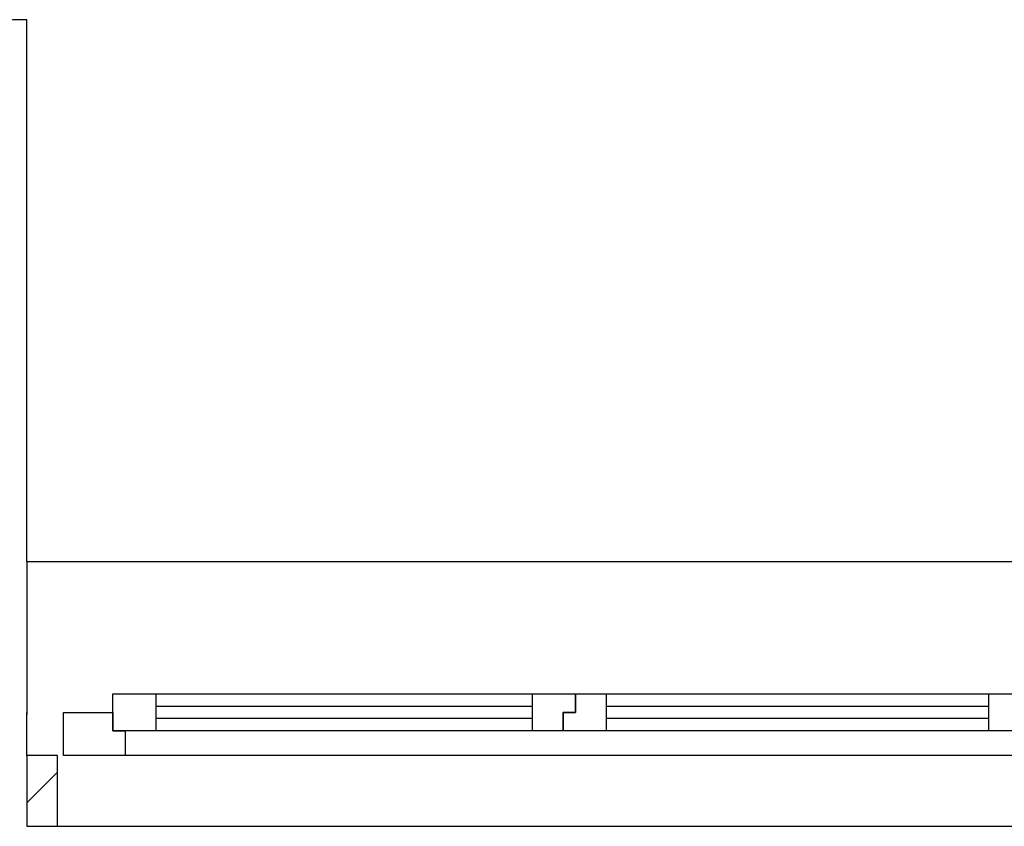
# Model space of a CAD drawing. Extents: x -73 to 359, y -4 to 85.
# Tile 41 of 149: x -17.35 to -15.75, y 32.63 to 33.95. Entities that reach past the tile are written whole.
import ezdxf

# ---------------------------------------------------------------- set-up
doc = ezdxf.new("R2010")
doc.units = 0
doc.header["$MEASUREMENT"] = 0
doc.linetypes.add('Wipeout_Contour', pattern=[1, 0, -1])
for name, color, linetype in [('0._EG_7_0', 7, 'Continuous'), ('0._EG_7_R_NT_TREPPE', 7, 'Continuous'), ('0._EG_7_R_TR_AUSSENWAND', 7, 'Continuous')]:
    doc.layers.add(name, color=color, linetype=linetype)

msp = doc.modelspace()

# ---------------------------------------------------------------- hatches: boundary and pattern name
at = {"layer": '0._EG_7_R_TR_AUSSENWAND', "linetype": 'Continuous', "ltscale": 1000}
h = msp.add_hatch(dxfattribs=at)
h.set_pattern_fill('MW_Kalksandstein_0007', color=256, style=0, pattern_type=2)
h.set_pattern_definition([(45, (0, 0), (-0.04596194, 0.04596194), [])])
h.paths.add_polyline_path([(-17.3337, 32.75), (-17.3337, 32.635), (-17.2837, 32.635), (-17.2837, 32.75)], flags=0)

# ---------------------------------------------------------------- linework, layer by layer
at = {"layer": '0._EG_7_0', "linetype": 'Continuous', "ltscale": 1000}
for p, q in [((-17.2837, 32.75), (-17.3337, 32.75)), ((-17.3337, 32.75), (-17.3337, 32.635)), ((-17.2837, 32.635), (-17.2837, 32.75))]:
    msp.add_line(p, q, dxfattribs=at)
at = {"layer": '0._EG_7_R_NT_TREPPE', "linetype": 'Continuous', "ltscale": 1000}
msp.add_line((-17.3337, 33.065), (-17.3337, 32.8168), dxfattribs=at)
at = {"layer": '0._EG_7_R_TR_AUSSENWAND', "linetype": 'Continuous', "ltscale": 1000}
for p, q in [((-17.3337, 33.065), (-17.3337, 33.945)), ((-17.3337, 33.065), (-14.8287, 33.065)), ((-17.3337, 32.765), (-17.3337, 32.82)), ((-17.3337, 32.75), (-17.3337, 32.765)), ((-17.2837, 32.75), (-17.3337, 32.75)), ((-17.3337, 32.635), (-17.2837, 32.635)), ((-17.2837, 32.635), (-14.8787, 32.635))]:
    msp.add_line(p, q, dxfattribs=at)
msp.add_arc((-17.3337, 33.065), 0.88, 90, 180, dxfattribs=at)

# ---------------------------------------------------------------- wipeouts: each hides what was drawn before it
at = {"color": 254, "linetype": 'Wipeout_Contour', "lineweight": 0, "ltscale": 147.594137}
msp.add_wipeout([(-17.1237, 32.83), (-17.1237, 32.85), (-16.512, 32.85), (-16.512, 32.83)], dxfattribs=at).dxf.layer = '0._EG_7_R_TR_AUSSENWAND'
at = {"color": 254, "linetype": 'Wipeout_Contour', "lineweight": 0, "ltscale": 146.274889}
msp.add_wipeout([(-16.392, 32.83), (-16.392, 32.85), (-15.7704, 32.85), (-15.7704, 32.83)], dxfattribs=at).dxf.layer = '0._EG_7_R_TR_AUSSENWAND'
at = {"color": 254, "linetype": 'Wipeout_Contour', "lineweight": 0, "ltscale": 146.054792}
msp.add_wipeout([(-17.1737, 32.75), (-17.1737, 32.79), (-14.9887, 32.79), (-14.9887, 32.75)], dxfattribs=at).dxf.layer = '0._EG_7_R_TR_AUSSENWAND'

# ---------------------------------------------------------------- next in the draw order: wipeouts: each hides what was drawn before it
at = {"color": 254, "linetype": 'Wipeout_Contour', "lineweight": 0, "ltscale": 222.603704}
msp.add_wipeout([(-17.2737, 32.82), (-17.1937, 32.82), (-17.1937, 32.79), (-17.1737, 32.79), (-17.1737, 32.75), (-17.2737, 32.75)], dxfattribs=at).dxf.layer = '0._EG_7_R_TR_AUSSENWAND'
at = {"color": 254, "linetype": 'Wipeout_Contour', "lineweight": 0, "ltscale": 147.451747}
msp.add_wipeout([(-17.1237, 32.79), (-17.1237, 32.81), (-16.512, 32.81), (-16.512, 32.79)], dxfattribs=at).dxf.layer = '0._EG_7_R_TR_AUSSENWAND'
at = {"color": 254, "linetype": 'Wipeout_Contour', "lineweight": 0, "ltscale": 146.131214}
msp.add_wipeout([(-16.392, 32.79), (-16.392, 32.81), (-15.7704, 32.81), (-15.7704, 32.79)], dxfattribs=at).dxf.layer = '0._EG_7_R_TR_AUSSENWAND'

# ---------------------------------------------------------------- next in the draw order: linework, layer by layer
at = {"layer": '0._EG_7_R_TR_AUSSENWAND', "linetype": 'Continuous', "ltscale": 1000}
for p, q in [((-17.2737, 32.75), (-17.2737, 32.82)), ((-17.1737, 32.75), (-17.2737, 32.75)), ((-14.9887, 32.75), (-17.1737, 32.75))]:
    msp.add_line(p, q, dxfattribs=at)

# ---------------------------------------------------------------- next in the draw order: wipeouts: each hides what was drawn before it
at = {"color": 254, "linetype": 'Wipeout_Contour', "lineweight": 0, "ltscale": 148.151133}
msp.add_wipeout([(-17.1937, 32.79), (-17.1937, 32.85), (-17.1237, 32.85), (-17.1237, 32.79)], dxfattribs=at).dxf.layer = '0._EG_7_R_TR_AUSSENWAND'
at = {"color": 254, "linetype": 'Wipeout_Contour', "lineweight": 0, "ltscale": 220.533741}
msp.add_wipeout([(-16.462, 32.79), (-16.512, 32.79), (-16.512, 32.85), (-16.442, 32.85), (-16.442, 32.82), (-16.462, 32.82)], dxfattribs=at).dxf.layer = '0._EG_7_R_TR_AUSSENWAND'
at = {"color": 254, "linetype": 'Wipeout_Contour', "lineweight": 0, "ltscale": 218.570079}
msp.add_wipeout([(-15.7204, 32.82), (-15.7004, 32.82), (-15.7004, 32.79), (-15.7704, 32.79), (-15.7704, 32.85), (-15.7204, 32.85)], dxfattribs=at).dxf.layer = '0._EG_7_R_TR_AUSSENWAND'

# ---------------------------------------------------------------- next in the draw order: linework, layer by layer
at = {"layer": '0._EG_7_R_TR_AUSSENWAND', "linetype": 'Continuous', "ltscale": 1000}
for p, q in [((-17.1937, 32.79), (-17.1937, 32.85)), ((-17.1937, 32.85), (-17.1237, 32.85)), ((-17.1237, 32.85), (-16.512, 32.85)), ((-15.7704, 32.85), (-15.7204, 32.85)), ((-17.2737, 32.82), (-17.1937, 32.82)), ((-17.1937, 32.82), (-17.1937, 32.79)), ((-17.1937, 32.79), (-17.1737, 32.79)), ((-17.1237, 32.79), (-17.1937, 32.79)), ((-17.1737, 32.79), (-17.1737, 32.75)), ((-16.512, 32.79), (-17.1237, 32.79)), ((-15.7004, 32.79), (-15.7704, 32.79))]:
    msp.add_line(p, q, dxfattribs=at)

# ---------------------------------------------------------------- next in the draw order: wipeouts: each hides what was drawn before it
at = {"color": 254, "linetype": 'Wipeout_Contour', "lineweight": 0, "ltscale": 220.042145}
msp.add_wipeout([(-16.442, 32.85), (-16.392, 32.85), (-16.392, 32.79), (-16.462, 32.79), (-16.462, 32.82), (-16.442, 32.82)], dxfattribs=at).dxf.layer = '0._EG_7_R_TR_AUSSENWAND'
at = {"color": 254, "linetype": 'Wipeout_Contour', "lineweight": 0, "ltscale": 147.522937}
msp.add_wipeout([(-17.1237, 32.83), (-16.512, 32.83), (-16.512, 32.81), (-17.1237, 32.81)], dxfattribs=at).dxf.layer = '0._EG_7_R_TR_AUSSENWAND'

# ---------------------------------------------------------------- next in the draw order: linework, layer by layer
at = {"layer": '0._EG_7_R_TR_AUSSENWAND', "linetype": 'Continuous', "ltscale": 1000}
for p, q in [((-17.1237, 32.85), (-17.1237, 32.79)), ((-16.512, 32.79), (-16.512, 32.85)), ((-16.512, 32.85), (-16.442, 32.85)), ((-16.442, 32.85), (-16.442, 32.82)), ((-16.442, 32.85), (-16.392, 32.85)), ((-16.442, 32.82), (-16.442, 32.85)), ((-16.392, 32.85), (-15.7704, 32.85)), ((-17.1237, 32.83), (-16.512, 32.83)), ((-16.512, 32.81), (-17.1237, 32.81)), ((-16.442, 32.82), (-16.462, 32.82)), ((-16.462, 32.82), (-16.462, 32.79)), ((-16.462, 32.79), (-16.462, 32.82)), ((-16.462, 32.82), (-16.442, 32.82)), ((-16.462, 32.79), (-16.512, 32.79)), ((-16.392, 32.79), (-16.462, 32.79)), ((-15.7704, 32.79), (-16.392, 32.79))]:
    msp.add_line(p, q, dxfattribs=at)

# ---------------------------------------------------------------- next in the draw order: wipeouts: each hides what was drawn before it
at = {"color": 254, "linetype": 'Wipeout_Contour', "lineweight": 0, "ltscale": 146.203047}
msp.add_wipeout([(-16.392, 32.83), (-15.7704, 32.83), (-15.7704, 32.81), (-16.392, 32.81)], dxfattribs=at).dxf.layer = '0._EG_7_R_TR_AUSSENWAND'

# ---------------------------------------------------------------- next in the draw order: linework, layer by layer
at = {"layer": '0._EG_7_R_TR_AUSSENWAND', "linetype": 'Continuous', "ltscale": 1000}
for p, q in [((-16.392, 32.85), (-16.392, 32.79)), ((-15.7704, 32.79), (-15.7704, 32.85)), ((-16.392, 32.83), (-15.7704, 32.83)), ((-15.7704, 32.81), (-16.392, 32.81))]:
    msp.add_line(p, q, dxfattribs=at)

doc.saveas('drawing.dxf')
